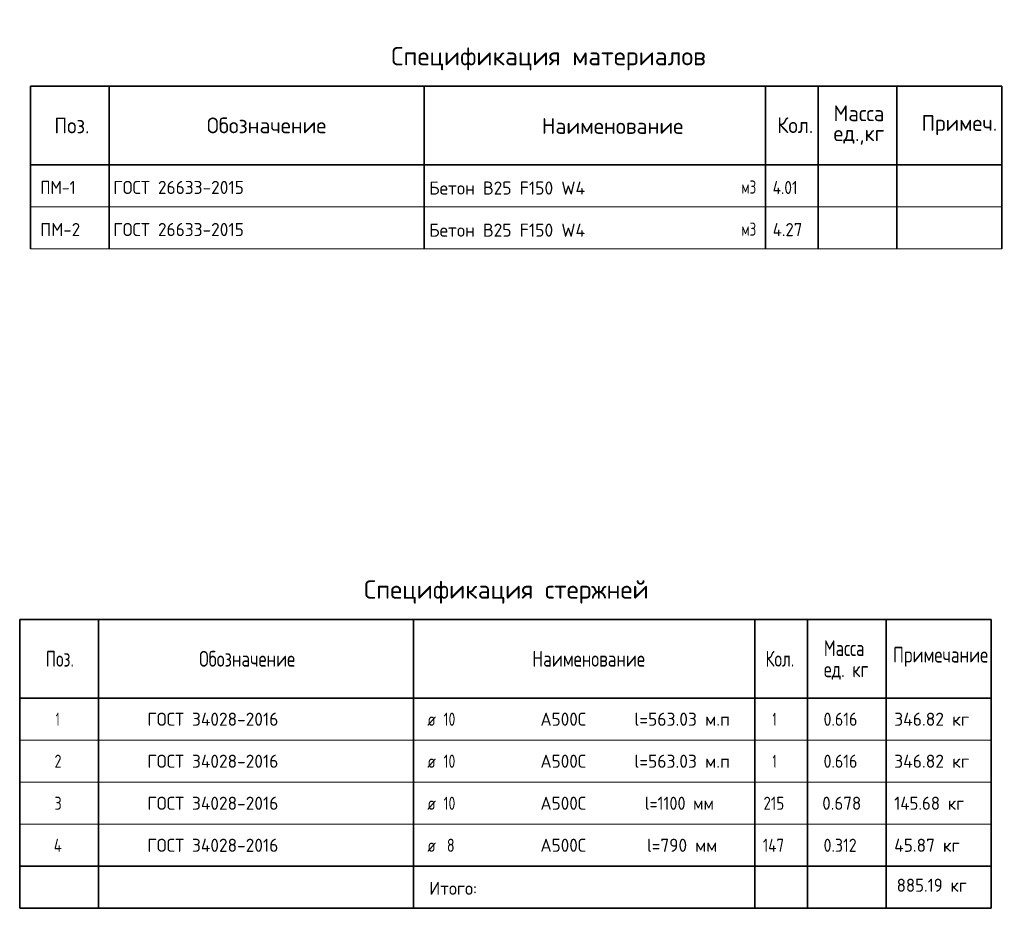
# Model space of a CAD drawing. Header units: metres. Extents: x -38 to 78, y -15 to 19.
# Tile 9 of 10: x 68.95 to 72.7, y 12.8 to 16.19. Entities that reach past the tile are written whole.
import ezdxf

# ---------------------------------------------------------------- set-up
doc = ezdxf.new("R2010")
doc.units = ezdxf.units.M
doc.layers.add('XR$5$STANDARD_1', color=7, linetype='Continuous', lineweight=25)
doc.styles.add('ISOCPEUR', font='txt')

msp = doc.modelspace()

# ---------------------------------------------------------------- linework, layer by layer
at = {"layer": 'XR$5$STANDARD_1', "color": 7, "linetype": 'Continuous', "lineweight": 35, "transparency": 33554687}
for p, q in [((68.9934, 15.9329), (72.6934, 15.9329)), ((68.9934, 15.9329), (68.9934, 15.6329)), ((68.9934, 15.6329), (68.9934, 15.9329)), ((69.2934, 15.9329), (69.2934, 15.6329)), ((70.4934, 15.9329), (70.4934, 15.6329)), ((71.7934, 15.9329), (71.7934, 15.6329)), ((71.9934, 15.9329), (71.9934, 15.6329)), ((72.2934, 15.9329), (72.2934, 15.6329)), ((72.6934, 15.9329), (72.6934, 15.6329)), ((72.6934, 15.6329), (68.9934, 15.6329)), ((68.9934, 15.6329), (68.9934, 15.4729)), ((69.2934, 15.6329), (69.2934, 15.4729)), ((70.4934, 15.6329), (70.4934, 15.4729)), ((71.7934, 15.6329), (71.7934, 15.4729)), ((71.9934, 15.6329), (71.9934, 15.4729)), ((72.2934, 15.6329), (72.2934, 15.4729)), ((72.6934, 15.6329), (72.6934, 15.6329)), ((72.6934, 15.6329), (72.6934, 15.4729)), ((68.9934, 15.4726), (68.9934, 15.3126)), ((69.2934, 15.4726), (69.2934, 15.3126)), ((70.4934, 15.4726), (70.4934, 15.3126)), ((71.7934, 15.4726), (71.7934, 15.3126)), ((71.9934, 15.4726), (71.9934, 15.3126)), ((72.2934, 15.4726), (72.2934, 15.3126)), ((72.6934, 15.4726), (72.6934, 15.3126)), ((72.6525, 13.9021), (68.9525, 13.9021)), ((68.9525, 13.9021), (68.9525, 13.6021)), ((69.2525, 13.9021), (69.2525, 13.6021)), ((70.4525, 13.9021), (70.4525, 13.6021)), ((71.7525, 13.9021), (71.7525, 13.6021)), ((71.9525, 13.9021), (71.9525, 13.6021)), ((72.2525, 13.9021), (72.2525, 13.6021)), ((72.6525, 13.9021), (72.6525, 13.6021)), ((72.6525, 13.6021), (68.9525, 13.6021)), ((68.9525, 13.6021), (68.9525, 13.4421)), ((69.2525, 13.6021), (69.2525, 13.4421)), ((70.4525, 13.6021), (70.4525, 13.4421)), ((71.7525, 13.6021), (71.7525, 13.4421)), ((71.9525, 13.6021), (71.9525, 13.4421)), ((72.2525, 13.6021), (72.2525, 13.4421)), ((72.6525, 13.6021), (72.6525, 13.4421)), ((68.9525, 13.4421), (68.9525, 13.2821)), ((69.2525, 13.4421), (69.2525, 13.2821)), ((70.4525, 13.4421), (70.4525, 13.2821)), ((71.7525, 13.4421), (71.7525, 13.2821)), ((71.9525, 13.4421), (71.9525, 13.2821)), ((72.2525, 13.4421), (72.2525, 13.2821)), ((72.6525, 13.4421), (72.6525, 13.2821)), ((68.9525, 13.2821), (68.9525, 13.1221)), ((69.2525, 13.2821), (69.2525, 13.1221)), ((70.4525, 13.2821), (70.4525, 13.1221)), ((71.7525, 13.2821), (71.7525, 13.1221)), ((71.9525, 13.2821), (71.9525, 13.1221)), ((72.2525, 13.2821), (72.2525, 13.1221)), ((72.6525, 13.2821), (72.6525, 13.1221)), ((68.9525, 13.1221), (68.9525, 12.9621)), ((69.2525, 13.1221), (69.2525, 12.9621)), ((70.4525, 13.1221), (70.4525, 12.9621)), ((71.7525, 13.1221), (71.7525, 12.9621)), ((71.9525, 13.1221), (71.9525, 12.9621)), ((72.2525, 13.1221), (72.2525, 12.9621)), ((72.6525, 13.1221), (72.6525, 12.9621)), ((68.9525, 12.9621), (68.9525, 12.8021)), ((68.9525, 12.9621), (72.6525, 12.9621)), ((69.2525, 12.9621), (69.2525, 12.8021)), ((70.4525, 12.9621), (70.4525, 12.8021)), ((71.7525, 12.9621), (71.7525, 12.8021)), ((71.9525, 12.9621), (71.9525, 12.8021)), ((72.2525, 12.9621), (72.2525, 12.8021)), ((72.6525, 12.8021), (72.6525, 12.9621)), ((68.9525, 12.8021), (72.6525, 12.8021))]:
    msp.add_line(p, q, dxfattribs=at)
at = {"layer": 'XR$5$STANDARD_1', "color": 7, "linetype": 'Continuous', "lineweight": 13, "transparency": 33554687}
for p, q in [((68.9934, 15.4729), (72.6934, 15.4729)), ((68.9934, 15.3126), (72.6934, 15.3126)), ((72.6525, 13.4421), (68.9525, 13.4421)), ((72.6525, 13.2821), (68.9525, 13.2821)), ((72.6525, 13.1221), (68.9525, 13.1221)), ((72.6525, 12.9621), (68.9525, 12.9621))]:
    msp.add_line(p, q, dxfattribs=at)

# ---------------------------------------------------------------- texts
at = {"layer": 'XR$5$STANDARD_1', "color": 7, "linetype": 'Continuous', "lineweight": 35, "transparency": 33554687, "attachment_point": 7, "style": 'ISOCPEUR'}
for s, insert, char_height, width in [('\\W0.99;Спецификация материалов', (70.3674, 15.9929), 0.07, 1.223858), ('\\W0.95;Масса', (72.0521, 15.7992), 0.06, 0.250424), ('\\W0.92;Поз.', (69.0845, 15.7528), 0.06, 0.174597), ('\\W0.97;Обозначение', (69.6652, 15.7531), 0.06, 0.499882), ('\\W0.98;Наименование', (70.9407, 15.7509), 0.06, 0.556957), ('\\W0.93;Кол.', (71.8372, 15.7538), 0.06, 0.177646), ('\\W0.96;Примеч.', (72.3872, 15.746), 0.06, 0.310555), ('\\W0.94;ед.,кг', (72.0521, 15.7092), 0.06, 0.23516), ('\\W0.99;Спецификация стержней', (70.2635, 13.9621), 0.07, 1.111935), ('\\W0.76;Масса', (72.015, 13.7626), 0.06, 0.200339), ('\\W0.74;Поз.', (69.0517, 13.7221), 0.06, 0.139677), ('\\W0.78;Обозначение', (69.6356, 13.7221), 0.06, 0.399906), ('\\W0.78;Наименование', (70.9047, 13.7221), 0.06, 0.445566), ('\\W0.74;Кол.', (71.7931, 13.7221), 0.06, 0.142117), ('\\W0.78;Примечание', (72.2786, 13.7215), 0.06, 0.373504), ('\\W0.76;ед. кг', (72.015, 13.6726), 0.06, 0.200239), ('\\W0.56;1', (69.09, 13.4971), 0.05, 0.038889), ('\\W0.96;ГОСТ 34028-2016', (69.4386, 13.4971), 0.05, 0.548743), ('\\W0.75;10', (70.567, 13.4971), 0.05, 0.078713), ('\\W0.95;А500С', (70.9356, 13.4971), 0.05, 0.208582), ('\\W0.97;l=563.03 м.п', (71.2935, 13.4971), 0.05, 0.389066), ('\\W0.56;1', (71.82, 13.4971), 0.05, 0.038889), ('\\W0.88;0.616', (72.014, 13.4971), 0.05, 0.166852), ('\\W0.97;346.82 кг', (72.283, 13.4971), 0.05, 0.318969), ('\\W0.82;ø', (70.5048, 13.4971), 0.05, 0.065441), ('\\W0.78;2', (69.085, 13.3371), 0.05, 0.054401), ('\\W0.96;ГОСТ 34028-2016', (69.4386, 13.3371), 0.05, 0.548743), ('\\W0.75;10', (70.567, 13.3371), 0.05, 0.078713), ('\\W0.95;А500С', (70.9356, 13.3371), 0.05, 0.208582), ('\\W0.97;l=563.03 м.п', (71.2935, 13.3371), 0.05, 0.389066), ('\\W0.56;1', (71.82, 13.3371), 0.05, 0.038889), ('\\W0.88;0.616', (72.014, 13.3371), 0.05, 0.166852), ('\\W0.97;346.82 кг', (72.283, 13.3371), 0.05, 0.318969), ('\\W0.82;ø', (70.5048, 13.3371), 0.05, 0.065441), ('\\W0.78;3', (69.085, 13.1771), 0.05, 0.054401), ('\\W0.96;ГОСТ 34028-2016', (69.4386, 13.1771), 0.05, 0.548743), ('\\W0.82;ø', (70.5048, 13.1771), 0.05, 0.065441), ('\\W0.75;10', (70.567, 13.1771), 0.05, 0.078713), ('\\W0.95;А500С', (70.9356, 13.1771), 0.05, 0.208582), ('\\W0.90;l=1100 мм', (71.3335, 13.1771), 0.05, 0.307489), ('\\W0.83;215', (71.785, 13.1771), 0.05, 0.115584), ('\\W0.94;0.678', (72.009, 13.1771), 0.05, 0.178335), ('\\W0.93;145.68 кг', (72.283, 13.1771), 0.05, 0.30818), ('\\W0.80;4', (69.0825, 13.0171), 0.05, 0.059972), ('\\W0.96;ГОСТ 34028-2016', (69.4386, 13.0171), 0.05, 0.548743), ('\\W0.82;ø', (70.5048, 13.0171), 0.05, 0.065441), ('\\W0.78;8', (70.5795, 13.0171), 0.05, 0.054401), ('\\W0.95;А500С', (70.9356, 13.0171), 0.05, 0.208582), ('\\W0.96;l=790 мм', (71.341, 13.0171), 0.05, 0.293946), ('\\W0.83;147', (71.7825, 13.0171), 0.05, 0.120777), ('\\W0.88;0.312', (72.014, 13.0171), 0.05, 0.166852), ('\\W0.96;45.87 кг', (72.283, 13.0171), 0.05, 0.283892), ('\\W0.95;Итого:', (70.5124, 12.8534), 0.05, 0.228692), ('\\W0.93;885.19 кг', (72.2924, 12.8649), 0.05, 0.303142)]:
    msp.add_mtext(s, dxfattribs=dict(at, insert=insert, char_height=char_height, width=width))
at = {"layer": 'XR$5$STANDARD_1', "color": 7, "linetype": 'Continuous', "lineweight": 13, "transparency": 33554687, "char_height": 0.05, "attachment_point": 7, "style": 'ISOCPEUR'}
for s, insert, width in [('\\W0.88;ПМ-1', (69.0308, 15.5219), 0.166906), ('\\W0.96;ГОСТ 26633-2015', (69.3088, 15.5219), 0.543725), ('\\W0.97;Бетон В25 F150 W4', (70.5121, 15.5196), 0.638904), ('\\W0.71;м3', (71.7011, 15.5234), 0.077599), ('\\W0.85;4.01', (71.8201, 15.5216), 0.136219), ('\\W0.94;ПМ-2', (69.0308, 15.3616), 0.178389), ('\\W0.96;ГОСТ 26633-2015', (69.3088, 15.3616), 0.543725), ('\\W0.71;м3', (71.7011, 15.3632), 0.077599), ('\\W0.93;4.27', (71.8201, 15.3613), 0.148038), ('\\W0.97;Бетон В25 F150 W4', (70.5121, 15.3593), 0.638904)]:
    msp.add_mtext(s, dxfattribs=dict(at, insert=insert, width=width))

doc.saveas('drawing.dxf')
